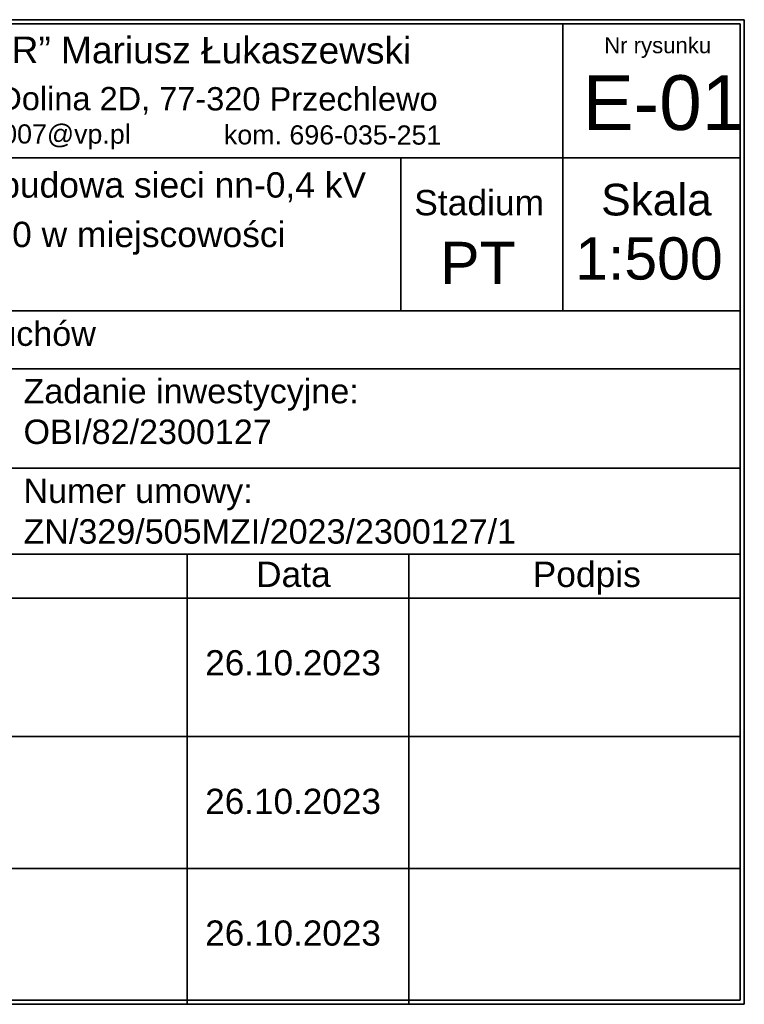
# Model space of a CAD drawing. Header units: metres. Extents: x 6463121 to 6463533, y 5950839 to 5951040.
# Tile 6 of 6: x 6463500 to 6463533, y 5950843 to 5950888. Entities that reach past the tile are written whole.
import ezdxf
from ezdxf.enums import TextEntityAlignment as Align

# ---------------------------------------------------------------- set-up
doc = ezdxf.new("R2010")
doc.units = ezdxf.units.M
doc.header["$MEASUREMENT"] = 0
doc.layers.get('0').update_dxf_attribs({"linetype": 'CONTINUOUS', "lineweight": 18})
doc.layers.add('E- opisy', color=255, linetype='CONTINUOUS', lineweight=35)
doc.styles.add('ARIAL', font='arial.ttf')
doc.styles.get("Standard").update_dxf_attribs({"font": 'simplex.shx'})

msp = doc.modelspace()

# ---------------------------------------------------------------- linework, layer by layer
at = {"layer": 'E- opisy', "color": 7}
for p, q in [((6463455.669, 5950887.719), (6463533.126, 5950887.719)), ((6463455.856, 5950887.528), (6463532.937, 5950887.528)), ((6463524.936, 5950887.528), (6463524.936, 5950874.591)), ((6463532.937, 5950887.528), (6463532.932, 5950843.531)), ((6463533.126, 5950887.719), (6463533.121, 5950843.34)), ((6463455.856, 5950881.496), (6463532.936, 5950881.496)), ((6463517.642, 5950881.496), (6463517.642, 5950874.591)), ((6463455.856, 5950874.591), (6463532.935, 5950874.591)), ((6463455.856, 5950871.976), (6463532.935, 5950871.976)), ((6463455.856, 5950867.503), (6463532.933, 5950867.503)), ((6463455.811, 5950863.634), (6463532.934, 5950863.634)), ((6463455.856, 5950863.634), (6463532.934, 5950863.634)), ((6463508.008, 5950849.279), (6463508.008, 5950863.634)), ((6463517.996, 5950849.279), (6463517.996, 5950863.634)), ((6463455.811, 5950861.651), (6463532.934, 5950861.651)), ((6463533.123, 5950858.638), (6463533.123, 5950858.638)), ((6463508.007, 5950843.342), (6463508.008, 5950857.697)), ((6463517.996, 5950843.341), (6463517.996, 5950857.697)), ((6463455.811, 5950855.405), (6463532.933, 5950855.405)), ((6463455.856, 5950849.468), (6463532.932, 5950849.468)), ((6463533.122, 5950849.468), (6463533.123, 5950849.468)), ((6463533.122, 5950849.278), (6463533.122, 5950849.278)), ((6463533.122, 5950849.278), (6463533.122, 5950849.278)), ((6463455.666, 5950843.345), (6463533.121, 5950843.34)), ((6463455.666, 5950843.345), (6463533.121, 5950843.34)), ((6463455.856, 5950843.531), (6463532.932, 5950843.531))]:
    msp.add_line(p, q, dxfattribs=at)

# ---------------------------------------------------------------- texts
at = {"color": 7, "style": 'ARIAL'}
for s, p in [('Obiekt: Rozbudowa sieci elektroenergetycznej SN-15kV oraz budowa sieci nn-0,4 kV', (6463456.031, 5950879.7)), ('w celu przyłączenia budynków magazynowych na dz. nr 603/10 w miejscowości  ', (6463456.122, 5950877.47))]:
    msp.add_text(s, height=1.14222, dxfattribs=at).set_placement(p)
at = {"layer": 'E- opisy', "color": 7, "style": 'ARIAL'}
for s, height, p in [('„PROMAR” Mariusz Łukaszewski', 1.1967, (6463505.754, 5950885.753)), ('ul. Zielona Dolina 2D, 77-320 Przechlewo', 1.05, (6463505.805, 5950883.634)), ('NIP 843-15-61-635  REGON 220442294                             e-mail:marluk007@vp.pl', 0.86474, (6463483.191, 5950882.16)), ('kom. 696-035-251', 0.86474, (6463514.562, 5950882.093))]:
    msp.add_text(s, height=height, rotation=359.921, dxfattribs=at).set_placement(p, align=Align.CENTER)
for s, height, p in [('Nr rysunku', 0.7139, (6463529.218, 5950886.209)), ('E-01', 2.4698, (6463529.481, 5950882.745)), ('Stadium', 1.1422, (6463521.17, 5950878.902)), ('1:500', 1.9037, (6463528.826, 5950876.005)), ('PT', 1.9037, (6463521.113, 5950875.803))]:
    msp.add_text(s, height=height, dxfattribs=at).set_placement(p, align=Align.CENTER)
for s, height, p in [('Skala', 1.4278, (6463526.67, 5950878.895)), ('Data', 1.1422, (6463511.108, 5950862.15)), ('Podpis', 1.1422, (6463523.582, 5950862.15)), ('26.10.2023', 1.1336, (6463508.816, 5950858.168)), ('26.10.2023', 1.1336, (6463508.816, 5950851.922)), ('26.10.2023', 1.1336, (6463508.815, 5950845.985))]:
    msp.add_text(s, height=height, dxfattribs=at).set_placement(p)
at = {"layer": 'E- opisy', "color": 7, "char_height": 1.1, "attachment_point": 1}
for s, insert, width in [('\\pxqj;{\\fArial|b0|i0|c238|p34;Adres inwestycji: m. Rychnowy dz. 425/5; 425/3; 603/9  gm. Człuchów     }', (6463456.147, 5950874.117), 57.69704), ('\\pxqj;{\\fArial|b0|i0|c238|p34;Zadanie inwestycyjne: \\POBI/82/2300127}', (6463500.624, 5950871.529), 29.91859), ('\\pxqj;{\\fArial|b0|i0|c238|p34;Numer umowy:\\PZN/329/505MZI/2023/2300127/1           }', (6463500.624, 5950867.036), 24.24799)]:
    msp.add_mtext(s, dxfattribs=dict(at, insert=insert, width=width))

doc.saveas('drawing.dxf')
